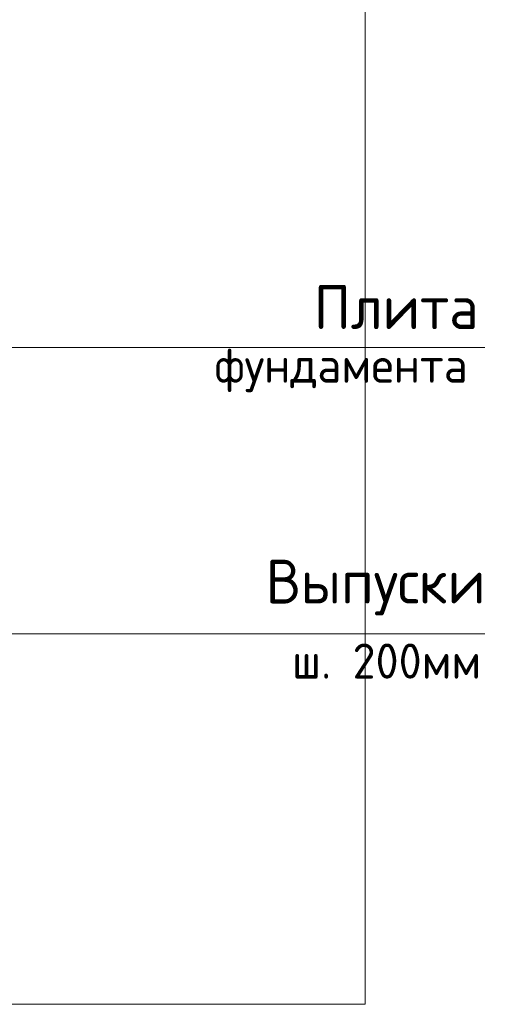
# Model space of a CAD drawing. Header units: millimetres. Extents: x 0 to 42000, y 0 to 29700.
# Tile 5 of 20: x 9802 to 12564, y 7927 to 13540. Entities that reach past the tile are written whole.
import ezdxf

# ---------------------------------------------------------------- set-up
doc = ezdxf.new("R2010")
doc.units = ezdxf.units.MM
for name, color, linetype, lineweight in [('Standard', 7, 'Continuous', 25), ('Позиционная метка диаметр_ шаг', 7, 'Continuous', 13), ('Позиционная метка линия выноска', 7, 'Continuous', 13)]:
    doc.layers.add(name, color=color, linetype=linetype, lineweight=lineweight)
doc.styles.add('ISOCPEUR', font='txt')

msp = doc.modelspace()

# ---------------------------------------------------------------- linework, layer by layer
at = {"layer": 'Standard', "color": 254, "linetype": 'Continuous', "lineweight": 18, "true_color": 0xc4c4ff, "transparency": 33554687}
msp.add_lwpolyline([(4671.5, 7926.7), (11771.5, 7926.7), (11771.5, 27068.2), (4671.5, 27068.2), (4671.5, 7926.7)], dxfattribs=at)
at = {"layer": 'Позиционная метка линия выноска', "color": 7, "linetype": 'Continuous', "lineweight": 13, "transparency": 33554687}
for points in [[(7199.1, 10868.2), (7199.1, 11671.1), (12453.7, 11671.1)], [(8922.9, 10038.4), (9464.1, 10038.4), (12453.7, 10038.4)]]:
    msp.add_lwpolyline(points, dxfattribs=at)

# ---------------------------------------------------------------- texts
at = {"layer": 'Позиционная метка диаметр_ шаг', "color": 7, "linetype": 'Continuous', "lineweight": 25, "transparency": 33554687, "attachment_point": 7, "style": 'ISOCPEUR'}
for s, insert, char_height, width in [('\\W0.95;Плита', (11478.7, 11776.2), 250, 1093.334), ('\\W0.97;фундамента', (10912.1, 11416.2), 200, 1636.556), ('\\W0.96;Выпуски', (11203.7, 10143.5), 250, 1369.43), ('\\W0.96;ш. 200мм', (11353.7, 9783.5), 200, 1195.88)]:
    msp.add_mtext(s, dxfattribs=dict(at, insert=insert, char_height=char_height, width=width))

doc.saveas('drawing.dxf')
